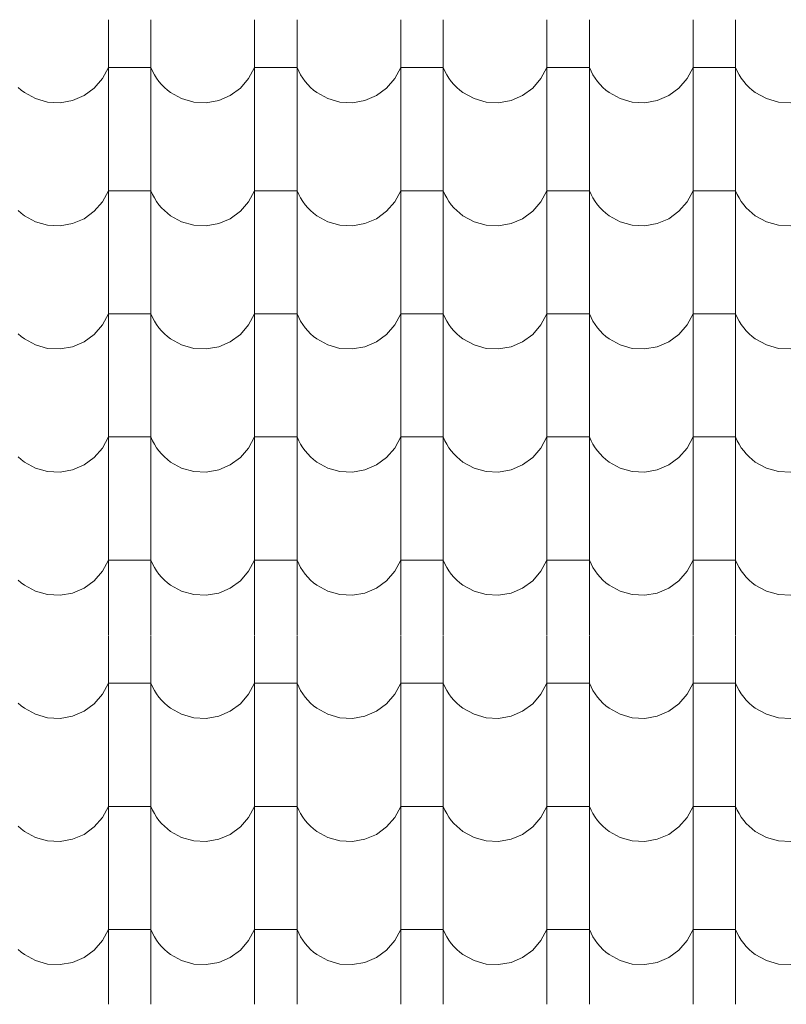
# Model space of a CAD drawing. Header units: millimetres. Extents: x -20699 to 32021, y -4298 to 11971.
# Tile 15 of 74: x -14334 to -13469, y 7717 to 8829. Entities that reach past the tile are written whole.
import ezdxf

# ---------------------------------------------------------------- set-up
doc = ezdxf.new("R2010")
doc.units = ezdxf.units.MM
doc.header["$MEASUREMENT"] = 0
doc.layers.add('A-A_1_Bourané_Výplně - Povrchové', color=7, linetype='Continuous')
doc.layers.add('A-A_1_Konstrukce - střechy a skořepiny', color=7, linetype='Continuous')

# ---------------------------------------------------------------- blocks, each defined once
blk = doc.blocks.new('*X1', base_point=(-21954.7, -8431.5))
at = {"layer": 'A-A_1_Bourané_Výplně - Povrchové', "color": 251, "linetype": 'Continuous', "lineweight": 20, "true_color": 0x6a6a6a}
for p, q in [((-14233.9, 8828.5), (-14233.9, 8690)), ((-14185.9, 8828.5), (-14185.9, 8690)), ((-14068.9, 8828.5), (-14068.9, 8690)), ((-14020.9, 8828.5), (-14020.9, 8690)), ((-13903.9, 8828.5), (-13903.9, 8690)), ((-13855.9, 8828.5), (-13855.9, 8690)), ((-13738.9, 8828.5), (-13738.9, 8690)), ((-13690.9, 8828.5), (-13690.9, 8690)), ((-13573.9, 8828.5), (-13573.9, 8690)), ((-13525.9, 8828.5), (-13525.9, 8690)), ((-14240.6, 8762), (-14233.9, 8774.5)), ((-14209.9, 8774.5), (-14233.9, 8774.5)), ((-14185.9, 8774.5), (-14209.9, 8774.5)), ((-14185.9, 8774.5), (-14184, 8770.3)), ((-14184, 8770.3), (-14181.9, 8766.3)), ((-14075.6, 8762), (-14068.9, 8774.5)), ((-14044.9, 8774.5), (-14068.9, 8774.5)), ((-14020.9, 8774.5), (-14044.9, 8774.5)), ((-14020.9, 8774.5), (-14019, 8770.3)), ((-14019, 8770.3), (-14016.9, 8766.3)), ((-13910.6, 8762), (-13903.9, 8774.5)), ((-13879.9, 8774.5), (-13903.9, 8774.5)), ((-13855.9, 8774.5), (-13879.9, 8774.5)), ((-13855.9, 8774.5), (-13854, 8770.3)), ((-13854, 8770.3), (-13851.9, 8766.3)), ((-13745.6, 8762), (-13738.9, 8774.5)), ((-13714.9, 8774.5), (-13738.9, 8774.5)), ((-13690.9, 8774.5), (-13714.9, 8774.5)), ((-13690.9, 8774.5), (-13689, 8770.3)), ((-13689, 8770.3), (-13686.9, 8766.3)), ((-13580.6, 8762), (-13573.9, 8774.5)), ((-13549.9, 8774.5), (-13573.9, 8774.5)), ((-13525.9, 8774.5), (-13549.9, 8774.5)), ((-13525.9, 8774.5), (-13524, 8770.3)), ((-13524, 8770.3), (-13521.9, 8766.3)), ((-14249.9, 8751.2), (-14240.6, 8762)), ((-14181.9, 8766.3), (-14179.5, 8762.4)), ((-14179.5, 8762.4), (-14176.8, 8758.7)), ((-14176.8, 8758.7), (-14173.9, 8755.3)), ((-14084.9, 8751.2), (-14075.6, 8762)), ((-14016.9, 8766.3), (-14014.5, 8762.4)), ((-14014.5, 8762.4), (-14011.8, 8758.7)), ((-14011.8, 8758.7), (-14008.9, 8755.3)), ((-13919.9, 8751.2), (-13910.6, 8762)), ((-13851.9, 8766.3), (-13849.5, 8762.4)), ((-13849.5, 8762.4), (-13846.8, 8758.7)), ((-13846.8, 8758.7), (-13843.9, 8755.3)), ((-13754.9, 8751.2), (-13745.6, 8762)), ((-13686.9, 8766.3), (-13684.5, 8762.4)), ((-13684.5, 8762.4), (-13681.8, 8758.7)), ((-13681.8, 8758.7), (-13678.9, 8755.3)), ((-13589.9, 8751.2), (-13580.6, 8762)), ((-13521.9, 8766.3), (-13519.5, 8762.4)), ((-13519.5, 8762.4), (-13516.8, 8758.7)), ((-13516.8, 8758.7), (-13513.9, 8755.3)), ((-14335.7, 8752), (-14332.3, 8749)), ((-14332.3, 8749), (-14328.7, 8746.2)), ((-14261.4, 8742.9), (-14249.9, 8751.2)), ((-14173.9, 8755.3), (-14170.7, 8752)), ((-14170.7, 8752), (-14167.3, 8749)), ((-14167.3, 8749), (-14163.7, 8746.2)), ((-14096.4, 8742.9), (-14084.9, 8751.2)), ((-14008.9, 8755.3), (-14005.7, 8752)), ((-14005.7, 8752), (-14002.3, 8749)), ((-14002.3, 8749), (-13998.7, 8746.2)), ((-13931.4, 8742.9), (-13919.9, 8751.2)), ((-13843.9, 8755.3), (-13840.7, 8752)), ((-13840.7, 8752), (-13837.3, 8749)), ((-13837.3, 8749), (-13833.7, 8746.2)), ((-13766.4, 8742.9), (-13754.9, 8751.2)), ((-13678.9, 8755.3), (-13675.7, 8752)), ((-13675.7, 8752), (-13672.3, 8749)), ((-13672.3, 8749), (-13668.7, 8746.2)), ((-13601.4, 8742.9), (-13589.9, 8751.2)), ((-13513.9, 8755.3), (-13510.7, 8752)), ((-13510.7, 8752), (-13507.3, 8749)), ((-13507.3, 8749), (-13503.7, 8746.2)), ((-14328.7, 8746.2), (-14316.2, 8739.4)), ((-14316.2, 8739.4), (-14302.6, 8735.5)), ((-14288.4, 8734.8), (-14274.4, 8737.3)), ((-14274.4, 8737.3), (-14261.4, 8742.9)), ((-14163.7, 8746.2), (-14151.2, 8739.4)), ((-14151.2, 8739.4), (-14137.6, 8735.5)), ((-14123.4, 8734.8), (-14109.4, 8737.3)), ((-14109.4, 8737.3), (-14096.4, 8742.9)), ((-13998.7, 8746.2), (-13986.2, 8739.4)), ((-13986.2, 8739.4), (-13972.6, 8735.5)), ((-13958.4, 8734.8), (-13944.4, 8737.3)), ((-13944.4, 8737.3), (-13931.4, 8742.9)), ((-13833.7, 8746.2), (-13821.2, 8739.4)), ((-13821.2, 8739.4), (-13807.6, 8735.5)), ((-13793.4, 8734.8), (-13779.4, 8737.3)), ((-13779.4, 8737.3), (-13766.4, 8742.9)), ((-13668.7, 8746.2), (-13656.2, 8739.4)), ((-13656.2, 8739.4), (-13642.6, 8735.5)), ((-13628.4, 8734.8), (-13614.4, 8737.3)), ((-13614.4, 8737.3), (-13601.4, 8742.9)), ((-13503.7, 8746.2), (-13491.2, 8739.4)), ((-13491.2, 8739.4), (-13477.6, 8735.5)), ((-14302.6, 8735.5), (-14288.4, 8734.8)), ((-14137.6, 8735.5), (-14123.4, 8734.8)), ((-13972.6, 8735.5), (-13958.4, 8734.8)), ((-13807.6, 8735.5), (-13793.4, 8734.8)), ((-13642.6, 8735.5), (-13628.4, 8734.8)), ((-13477.6, 8735.5), (-13463.4, 8734.8)), ((-14233.9, 8689.5), (-14233.9, 8551)), ((-14185.9, 8689.5), (-14185.9, 8551)), ((-14068.9, 8689.5), (-14068.9, 8551)), ((-14020.9, 8689.5), (-14020.9, 8551)), ((-13903.9, 8689.5), (-13903.9, 8551)), ((-13855.9, 8689.5), (-13855.9, 8551)), ((-13738.9, 8689.5), (-13738.9, 8551)), ((-13690.9, 8689.5), (-13690.9, 8551)), ((-13573.9, 8689.5), (-13573.9, 8551)), ((-13525.9, 8689.5), (-13525.9, 8551)), ((-14240.6, 8623), (-14233.9, 8635.5)), ((-14209.9, 8635.5), (-14233.9, 8635.5)), ((-14185.9, 8635.5), (-14209.9, 8635.5)), ((-14185.9, 8635.5), (-14184, 8631.3)), ((-14184, 8631.3), (-14181.9, 8627.3)), ((-14181.9, 8627.3), (-14179.5, 8623.4)), ((-14075.6, 8623), (-14068.9, 8635.5)), ((-14044.9, 8635.5), (-14068.9, 8635.5)), ((-14020.9, 8635.5), (-14044.9, 8635.5)), ((-14020.9, 8635.5), (-14019, 8631.3)), ((-14019, 8631.3), (-14016.9, 8627.3)), ((-14016.9, 8627.3), (-14014.5, 8623.4)), ((-13910.6, 8623), (-13903.9, 8635.5)), ((-13879.9, 8635.5), (-13903.9, 8635.5)), ((-13855.9, 8635.5), (-13879.9, 8635.5)), ((-13855.9, 8635.5), (-13854, 8631.3)), ((-13854, 8631.3), (-13851.9, 8627.3)), ((-13851.9, 8627.3), (-13849.5, 8623.4)), ((-13745.6, 8623), (-13738.9, 8635.5)), ((-13714.9, 8635.5), (-13738.9, 8635.5)), ((-13690.9, 8635.5), (-13714.9, 8635.5)), ((-13690.9, 8635.5), (-13689, 8631.3)), ((-13689, 8631.3), (-13686.9, 8627.3)), ((-13686.9, 8627.3), (-13684.5, 8623.4)), ((-13580.6, 8623), (-13573.9, 8635.5)), ((-13549.9, 8635.5), (-13573.9, 8635.5)), ((-13525.9, 8635.5), (-13549.9, 8635.5)), ((-13525.9, 8635.5), (-13524, 8631.3)), ((-13524, 8631.3), (-13521.9, 8627.3)), ((-13521.9, 8627.3), (-13519.5, 8623.4)), ((-14249.9, 8612.2), (-14240.6, 8623)), ((-14179.5, 8623.4), (-14176.8, 8619.7)), ((-14176.8, 8619.7), (-14173.9, 8616.3)), ((-14173.9, 8616.3), (-14170.7, 8613)), ((-14084.9, 8612.2), (-14075.6, 8623)), ((-14014.5, 8623.4), (-14011.8, 8619.7)), ((-14011.8, 8619.7), (-14008.9, 8616.3)), ((-14008.9, 8616.3), (-14005.7, 8613)), ((-13919.9, 8612.2), (-13910.6, 8623)), ((-13849.5, 8623.4), (-13846.8, 8619.7)), ((-13846.8, 8619.7), (-13843.9, 8616.3)), ((-13843.9, 8616.3), (-13840.7, 8613)), ((-13754.9, 8612.2), (-13745.6, 8623)), ((-13684.5, 8623.4), (-13681.8, 8619.7)), ((-13681.8, 8619.7), (-13678.9, 8616.3)), ((-13678.9, 8616.3), (-13675.7, 8613)), ((-13589.9, 8612.2), (-13580.6, 8623)), ((-13519.5, 8623.4), (-13516.8, 8619.7)), ((-13516.8, 8619.7), (-13513.9, 8616.3)), ((-13513.9, 8616.3), (-13510.7, 8613)), ((-14335.7, 8613), (-14332.3, 8610)), ((-14332.3, 8610), (-14328.7, 8607.2)), ((-14328.7, 8607.2), (-14316.2, 8600.4)), ((-14274.4, 8598.3), (-14261.4, 8603.9)), ((-14261.4, 8603.9), (-14249.9, 8612.2)), ((-14170.7, 8613), (-14167.3, 8610)), ((-14167.3, 8610), (-14163.7, 8607.2)), ((-14163.7, 8607.2), (-14151.2, 8600.4)), ((-14109.4, 8598.3), (-14096.4, 8603.9)), ((-14096.4, 8603.9), (-14084.9, 8612.2)), ((-14005.7, 8613), (-14002.3, 8610)), ((-14002.3, 8610), (-13998.7, 8607.2)), ((-13998.7, 8607.2), (-13986.2, 8600.4)), ((-13944.4, 8598.3), (-13931.4, 8603.9)), ((-13931.4, 8603.9), (-13919.9, 8612.2)), ((-13840.7, 8613), (-13837.3, 8610)), ((-13837.3, 8610), (-13833.7, 8607.2)), ((-13833.7, 8607.2), (-13821.2, 8600.4)), ((-13779.4, 8598.3), (-13766.4, 8603.9)), ((-13766.4, 8603.9), (-13754.9, 8612.2)), ((-13675.7, 8613), (-13672.3, 8610)), ((-13672.3, 8610), (-13668.7, 8607.2)), ((-13668.7, 8607.2), (-13656.2, 8600.4)), ((-13614.4, 8598.3), (-13601.4, 8603.9)), ((-13601.4, 8603.9), (-13589.9, 8612.2)), ((-13510.7, 8613), (-13507.3, 8610)), ((-13507.3, 8610), (-13503.7, 8607.2)), ((-13503.7, 8607.2), (-13491.2, 8600.4)), ((-14316.2, 8600.4), (-14302.6, 8596.5)), ((-14302.6, 8596.5), (-14288.4, 8595.8)), ((-14288.4, 8595.8), (-14274.4, 8598.3)), ((-14151.2, 8600.4), (-14137.6, 8596.5)), ((-14137.6, 8596.5), (-14123.4, 8595.8)), ((-14123.4, 8595.8), (-14109.4, 8598.3)), ((-13986.2, 8600.4), (-13972.6, 8596.5)), ((-13972.6, 8596.5), (-13958.4, 8595.8)), ((-13958.4, 8595.8), (-13944.4, 8598.3)), ((-13821.2, 8600.4), (-13807.6, 8596.5)), ((-13807.6, 8596.5), (-13793.4, 8595.8)), ((-13793.4, 8595.8), (-13779.4, 8598.3)), ((-13656.2, 8600.4), (-13642.6, 8596.5)), ((-13642.6, 8596.5), (-13628.4, 8595.8)), ((-13628.4, 8595.8), (-13614.4, 8598.3)), ((-13491.2, 8600.4), (-13477.6, 8596.5)), ((-13477.6, 8596.5), (-13463.4, 8595.8)), ((-14233.9, 8550.5), (-14233.9, 8412)), ((-14185.9, 8550.5), (-14185.9, 8412)), ((-14068.9, 8550.5), (-14068.9, 8412)), ((-14020.9, 8550.5), (-14020.9, 8412)), ((-13903.9, 8550.5), (-13903.9, 8412)), ((-13855.9, 8550.5), (-13855.9, 8412)), ((-13738.9, 8550.5), (-13738.9, 8412)), ((-13690.9, 8550.5), (-13690.9, 8412)), ((-13573.9, 8550.5), (-13573.9, 8412)), ((-13525.9, 8550.5), (-13525.9, 8412)), ((-14240.6, 8484), (-14233.9, 8496.5)), ((-14209.9, 8496.5), (-14233.9, 8496.5)), ((-14185.9, 8496.5), (-14209.9, 8496.5)), ((-14185.9, 8496.5), (-14184, 8492.3)), ((-14184, 8492.3), (-14181.9, 8488.3)), ((-14075.6, 8484), (-14068.9, 8496.5)), ((-14044.9, 8496.5), (-14068.9, 8496.5)), ((-14020.9, 8496.5), (-14044.9, 8496.5)), ((-14020.9, 8496.5), (-14019, 8492.3)), ((-14019, 8492.3), (-14016.9, 8488.3)), ((-13910.6, 8484), (-13903.9, 8496.5)), ((-13879.9, 8496.5), (-13903.9, 8496.5)), ((-13855.9, 8496.5), (-13879.9, 8496.5)), ((-13855.9, 8496.5), (-13854, 8492.3)), ((-13854, 8492.3), (-13851.9, 8488.3)), ((-13745.6, 8484), (-13738.9, 8496.5)), ((-13714.9, 8496.5), (-13738.9, 8496.5)), ((-13690.9, 8496.5), (-13714.9, 8496.5)), ((-13690.9, 8496.5), (-13689, 8492.3)), ((-13689, 8492.3), (-13686.9, 8488.3)), ((-13580.6, 8484), (-13573.9, 8496.5)), ((-13549.9, 8496.5), (-13573.9, 8496.5)), ((-13525.9, 8496.5), (-13549.9, 8496.5)), ((-13525.9, 8496.5), (-13524, 8492.3)), ((-13524, 8492.3), (-13521.9, 8488.3)), ((-14249.9, 8473.2), (-14240.6, 8484)), ((-14181.9, 8488.3), (-14179.5, 8484.4)), ((-14179.5, 8484.4), (-14176.8, 8480.7)), ((-14084.9, 8473.2), (-14075.6, 8484)), ((-14016.9, 8488.3), (-14014.5, 8484.4)), ((-14014.5, 8484.4), (-14011.8, 8480.7)), ((-13919.9, 8473.2), (-13910.6, 8484)), ((-13851.9, 8488.3), (-13849.5, 8484.4)), ((-13849.5, 8484.4), (-13846.8, 8480.7)), ((-13754.9, 8473.2), (-13745.6, 8484)), ((-13686.9, 8488.3), (-13684.5, 8484.4)), ((-13684.5, 8484.4), (-13681.8, 8480.7)), ((-13589.9, 8473.2), (-13580.6, 8484)), ((-13521.9, 8488.3), (-13519.5, 8484.4)), ((-13519.5, 8484.4), (-13516.8, 8480.7)), ((-14335.7, 8474), (-14332.3, 8471)), ((-14332.3, 8471), (-14328.7, 8468.2)), ((-14261.4, 8464.9), (-14249.9, 8473.2)), ((-14176.8, 8480.7), (-14173.9, 8477.3)), ((-14173.9, 8477.3), (-14170.7, 8474)), ((-14170.7, 8474), (-14167.3, 8471)), ((-14167.3, 8471), (-14163.7, 8468.2)), ((-14096.4, 8464.9), (-14084.9, 8473.2)), ((-14011.8, 8480.7), (-14008.9, 8477.3)), ((-14008.9, 8477.3), (-14005.7, 8474)), ((-14005.7, 8474), (-14002.3, 8471)), ((-14002.3, 8471), (-13998.7, 8468.2)), ((-13931.4, 8464.9), (-13919.9, 8473.2)), ((-13846.8, 8480.7), (-13843.9, 8477.3)), ((-13843.9, 8477.3), (-13840.7, 8474)), ((-13840.7, 8474), (-13837.3, 8471)), ((-13837.3, 8471), (-13833.7, 8468.2)), ((-13766.4, 8464.9), (-13754.9, 8473.2)), ((-13681.8, 8480.7), (-13678.9, 8477.3)), ((-13678.9, 8477.3), (-13675.7, 8474)), ((-13675.7, 8474), (-13672.3, 8471)), ((-13672.3, 8471), (-13668.7, 8468.2)), ((-13601.4, 8464.9), (-13589.9, 8473.2)), ((-13516.8, 8480.7), (-13513.9, 8477.3)), ((-13513.9, 8477.3), (-13510.7, 8474)), ((-13510.7, 8474), (-13507.3, 8471)), ((-13507.3, 8471), (-13503.7, 8468.2)), ((-14328.7, 8468.2), (-14316.2, 8461.4)), ((-14316.2, 8461.4), (-14302.6, 8457.5)), ((-14288.4, 8456.8), (-14274.4, 8459.3)), ((-14274.4, 8459.3), (-14261.4, 8464.9)), ((-14163.7, 8468.2), (-14151.2, 8461.4)), ((-14151.2, 8461.4), (-14137.6, 8457.5)), ((-14123.4, 8456.8), (-14109.4, 8459.3)), ((-14109.4, 8459.3), (-14096.4, 8464.9)), ((-13998.7, 8468.2), (-13986.2, 8461.4)), ((-13986.2, 8461.4), (-13972.6, 8457.5)), ((-13958.4, 8456.8), (-13944.4, 8459.3)), ((-13944.4, 8459.3), (-13931.4, 8464.9)), ((-13833.7, 8468.2), (-13821.2, 8461.4)), ((-13821.2, 8461.4), (-13807.6, 8457.5)), ((-13793.4, 8456.8), (-13779.4, 8459.3)), ((-13779.4, 8459.3), (-13766.4, 8464.9)), ((-13668.7, 8468.2), (-13656.2, 8461.4)), ((-13656.2, 8461.4), (-13642.6, 8457.5)), ((-13628.4, 8456.8), (-13614.4, 8459.3)), ((-13614.4, 8459.3), (-13601.4, 8464.9)), ((-13503.7, 8468.2), (-13491.2, 8461.4)), ((-13491.2, 8461.4), (-13477.6, 8457.5)), ((-14302.6, 8457.5), (-14288.4, 8456.8)), ((-14137.6, 8457.5), (-14123.4, 8456.8)), ((-13972.6, 8457.5), (-13958.4, 8456.8)), ((-13807.6, 8457.5), (-13793.4, 8456.8)), ((-13642.6, 8457.5), (-13628.4, 8456.8)), ((-13477.6, 8457.5), (-13463.4, 8456.8)), ((-14233.9, 8411.5), (-14233.9, 8273)), ((-14185.9, 8411.5), (-14185.9, 8273)), ((-14068.9, 8411.5), (-14068.9, 8273)), ((-14020.9, 8411.5), (-14020.9, 8273)), ((-13903.9, 8411.5), (-13903.9, 8273)), ((-13855.9, 8411.5), (-13855.9, 8273)), ((-13738.9, 8411.5), (-13738.9, 8273)), ((-13690.9, 8411.5), (-13690.9, 8273)), ((-13573.9, 8411.5), (-13573.9, 8273)), ((-13525.9, 8411.5), (-13525.9, 8273)), ((-14240.6, 8345), (-14233.9, 8357.5)), ((-14209.9, 8357.5), (-14233.9, 8357.5)), ((-14185.9, 8357.5), (-14209.9, 8357.5)), ((-14185.9, 8357.5), (-14184, 8353.3)), ((-14184, 8353.3), (-14181.9, 8349.3)), ((-14181.9, 8349.3), (-14179.5, 8345.4)), ((-14075.6, 8345), (-14068.9, 8357.5)), ((-14044.9, 8357.5), (-14068.9, 8357.5)), ((-14020.9, 8357.5), (-14044.9, 8357.5)), ((-14020.9, 8357.5), (-14019, 8353.3)), ((-14019, 8353.3), (-14016.9, 8349.3)), ((-14016.9, 8349.3), (-14014.5, 8345.4)), ((-13910.6, 8345), (-13903.9, 8357.5)), ((-13879.9, 8357.5), (-13903.9, 8357.5)), ((-13855.9, 8357.5), (-13879.9, 8357.5)), ((-13855.9, 8357.5), (-13854, 8353.3)), ((-13854, 8353.3), (-13851.9, 8349.3)), ((-13851.9, 8349.3), (-13849.5, 8345.4)), ((-13745.6, 8345), (-13738.9, 8357.5)), ((-13714.9, 8357.5), (-13738.9, 8357.5)), ((-13690.9, 8357.5), (-13714.9, 8357.5)), ((-13690.9, 8357.5), (-13689, 8353.3)), ((-13689, 8353.3), (-13686.9, 8349.3)), ((-13686.9, 8349.3), (-13684.5, 8345.4)), ((-13580.6, 8345), (-13573.9, 8357.5)), ((-13549.9, 8357.5), (-13573.9, 8357.5)), ((-13525.9, 8357.5), (-13549.9, 8357.5)), ((-13525.9, 8357.5), (-13524, 8353.3)), ((-13524, 8353.3), (-13521.9, 8349.3)), ((-13521.9, 8349.3), (-13519.5, 8345.4)), ((-14249.9, 8334.2), (-14240.6, 8345)), ((-14179.5, 8345.4), (-14176.8, 8341.7)), ((-14176.8, 8341.7), (-14173.9, 8338.3)), ((-14173.9, 8338.3), (-14170.7, 8335)), ((-14084.9, 8334.2), (-14075.6, 8345)), ((-14014.5, 8345.4), (-14011.8, 8341.7)), ((-14011.8, 8341.7), (-14008.9, 8338.3)), ((-14008.9, 8338.3), (-14005.7, 8335)), ((-13919.9, 8334.2), (-13910.6, 8345)), ((-13849.5, 8345.4), (-13846.8, 8341.7)), ((-13846.8, 8341.7), (-13843.9, 8338.3)), ((-13843.9, 8338.3), (-13840.7, 8335)), ((-13754.9, 8334.2), (-13745.6, 8345)), ((-13684.5, 8345.4), (-13681.8, 8341.7)), ((-13681.8, 8341.7), (-13678.9, 8338.3)), ((-13678.9, 8338.3), (-13675.7, 8335)), ((-13589.9, 8334.2), (-13580.6, 8345)), ((-13519.5, 8345.4), (-13516.8, 8341.7)), ((-13516.8, 8341.7), (-13513.9, 8338.3)), ((-13513.9, 8338.3), (-13510.7, 8335)), ((-14335.7, 8335), (-14332.3, 8332)), ((-14332.3, 8332), (-14328.7, 8329.2)), ((-14328.7, 8329.2), (-14316.2, 8322.4)), ((-14274.4, 8320.3), (-14261.4, 8325.9)), ((-14261.4, 8325.9), (-14249.9, 8334.2)), ((-14170.7, 8335), (-14167.3, 8332)), ((-14167.3, 8332), (-14163.7, 8329.2)), ((-14163.7, 8329.2), (-14151.2, 8322.4)), ((-14109.4, 8320.3), (-14096.4, 8325.9)), ((-14096.4, 8325.9), (-14084.9, 8334.2)), ((-14005.7, 8335), (-14002.3, 8332)), ((-14002.3, 8332), (-13998.7, 8329.2)), ((-13998.7, 8329.2), (-13986.2, 8322.4)), ((-13944.4, 8320.3), (-13931.4, 8325.9)), ((-13931.4, 8325.9), (-13919.9, 8334.2)), ((-13840.7, 8335), (-13837.3, 8332)), ((-13837.3, 8332), (-13833.7, 8329.2)), ((-13833.7, 8329.2), (-13821.2, 8322.4)), ((-13779.4, 8320.3), (-13766.4, 8325.9)), ((-13766.4, 8325.9), (-13754.9, 8334.2)), ((-13675.7, 8335), (-13672.3, 8332)), ((-13672.3, 8332), (-13668.7, 8329.2)), ((-13668.7, 8329.2), (-13656.2, 8322.4)), ((-13614.4, 8320.3), (-13601.4, 8325.9)), ((-13601.4, 8325.9), (-13589.9, 8334.2)), ((-13510.7, 8335), (-13507.3, 8332)), ((-13507.3, 8332), (-13503.7, 8329.2)), ((-13503.7, 8329.2), (-13491.2, 8322.4)), ((-14316.2, 8322.4), (-14302.6, 8318.5)), ((-14302.6, 8318.5), (-14288.4, 8317.8)), ((-14288.4, 8317.8), (-14274.4, 8320.3)), ((-14151.2, 8322.4), (-14137.6, 8318.5)), ((-14137.6, 8318.5), (-14123.4, 8317.8)), ((-14123.4, 8317.8), (-14109.4, 8320.3)), ((-13986.2, 8322.4), (-13972.6, 8318.5)), ((-13972.6, 8318.5), (-13958.4, 8317.8)), ((-13958.4, 8317.8), (-13944.4, 8320.3)), ((-13821.2, 8322.4), (-13807.6, 8318.5)), ((-13807.6, 8318.5), (-13793.4, 8317.8)), ((-13793.4, 8317.8), (-13779.4, 8320.3)), ((-13656.2, 8322.4), (-13642.6, 8318.5)), ((-13642.6, 8318.5), (-13628.4, 8317.8)), ((-13628.4, 8317.8), (-13614.4, 8320.3)), ((-13491.2, 8322.4), (-13477.6, 8318.5)), ((-13477.6, 8318.5), (-13463.4, 8317.8)), ((-14233.9, 8272.5), (-14233.9, 8134)), ((-14185.9, 8272.5), (-14185.9, 8134)), ((-14068.9, 8272.5), (-14068.9, 8134)), ((-14020.9, 8272.5), (-14020.9, 8134)), ((-13903.9, 8272.5), (-13903.9, 8134)), ((-13855.9, 8272.5), (-13855.9, 8134)), ((-13738.9, 8272.5), (-13738.9, 8134)), ((-13690.9, 8272.5), (-13690.9, 8134)), ((-13573.9, 8272.5), (-13573.9, 8134)), ((-13525.9, 8272.5), (-13525.9, 8134)), ((-14240.6, 8206), (-14233.9, 8218.5)), ((-14209.9, 8218.5), (-14233.9, 8218.5)), ((-14185.9, 8218.5), (-14209.9, 8218.5)), ((-14185.9, 8218.5), (-14184, 8214.3)), ((-14184, 8214.3), (-14181.9, 8210.3)), ((-14075.6, 8206), (-14068.9, 8218.5)), ((-14044.9, 8218.5), (-14068.9, 8218.5)), ((-14020.9, 8218.5), (-14044.9, 8218.5)), ((-14020.9, 8218.5), (-14019, 8214.3)), ((-14019, 8214.3), (-14016.9, 8210.3)), ((-13910.6, 8206), (-13903.9, 8218.5)), ((-13879.9, 8218.5), (-13903.9, 8218.5)), ((-13855.9, 8218.5), (-13879.9, 8218.5)), ((-13855.9, 8218.5), (-13854, 8214.3)), ((-13854, 8214.3), (-13851.9, 8210.3)), ((-13745.6, 8206), (-13738.9, 8218.5)), ((-13714.9, 8218.5), (-13738.9, 8218.5)), ((-13690.9, 8218.5), (-13714.9, 8218.5)), ((-13690.9, 8218.5), (-13689, 8214.3)), ((-13689, 8214.3), (-13686.9, 8210.3)), ((-13580.6, 8206), (-13573.9, 8218.5)), ((-13549.9, 8218.5), (-13573.9, 8218.5)), ((-13525.9, 8218.5), (-13549.9, 8218.5)), ((-13525.9, 8218.5), (-13524, 8214.3)), ((-13524, 8214.3), (-13521.9, 8210.3)), ((-14249.9, 8195.2), (-14240.6, 8206)), ((-14181.9, 8210.3), (-14179.5, 8206.4)), ((-14179.5, 8206.4), (-14176.8, 8202.7)), ((-14084.9, 8195.2), (-14075.6, 8206)), ((-14016.9, 8210.3), (-14014.5, 8206.4)), ((-14014.5, 8206.4), (-14011.8, 8202.7)), ((-13919.9, 8195.2), (-13910.6, 8206)), ((-13851.9, 8210.3), (-13849.5, 8206.4)), ((-13849.5, 8206.4), (-13846.8, 8202.7)), ((-13754.9, 8195.2), (-13745.6, 8206)), ((-13686.9, 8210.3), (-13684.5, 8206.4)), ((-13684.5, 8206.4), (-13681.8, 8202.7)), ((-13589.9, 8195.2), (-13580.6, 8206)), ((-13521.9, 8210.3), (-13519.5, 8206.4)), ((-13519.5, 8206.4), (-13516.8, 8202.7)), ((-14335.7, 8196), (-14332.3, 8193)), ((-14332.3, 8193), (-14328.7, 8190.2)), ((-14261.4, 8186.9), (-14249.9, 8195.2)), ((-14176.8, 8202.7), (-14173.9, 8199.3)), ((-14173.9, 8199.3), (-14170.7, 8196)), ((-14170.7, 8196), (-14167.3, 8193)), ((-14167.3, 8193), (-14163.7, 8190.2)), ((-14096.4, 8186.9), (-14084.9, 8195.2)), ((-14011.8, 8202.7), (-14008.9, 8199.3)), ((-14008.9, 8199.3), (-14005.7, 8196)), ((-14005.7, 8196), (-14002.3, 8193)), ((-14002.3, 8193), (-13998.7, 8190.2)), ((-13931.4, 8186.9), (-13919.9, 8195.2)), ((-13846.8, 8202.7), (-13843.9, 8199.3)), ((-13843.9, 8199.3), (-13840.7, 8196)), ((-13840.7, 8196), (-13837.3, 8193)), ((-13837.3, 8193), (-13833.7, 8190.2)), ((-13766.4, 8186.9), (-13754.9, 8195.2)), ((-13681.8, 8202.7), (-13678.9, 8199.3)), ((-13678.9, 8199.3), (-13675.7, 8196)), ((-13675.7, 8196), (-13672.3, 8193)), ((-13672.3, 8193), (-13668.7, 8190.2)), ((-13601.4, 8186.9), (-13589.9, 8195.2)), ((-13516.8, 8202.7), (-13513.9, 8199.3)), ((-13513.9, 8199.3), (-13510.7, 8196)), ((-13510.7, 8196), (-13507.3, 8193)), ((-13507.3, 8193), (-13503.7, 8190.2)), ((-14328.7, 8190.2), (-14316.2, 8183.4)), ((-14316.2, 8183.4), (-14302.6, 8179.5)), ((-14288.4, 8178.8), (-14274.4, 8181.3)), ((-14274.4, 8181.3), (-14261.4, 8186.9)), ((-14163.7, 8190.2), (-14151.2, 8183.4)), ((-14151.2, 8183.4), (-14137.6, 8179.5)), ((-14123.4, 8178.8), (-14109.4, 8181.3)), ((-14109.4, 8181.3), (-14096.4, 8186.9)), ((-13998.7, 8190.2), (-13986.2, 8183.4)), ((-13986.2, 8183.4), (-13972.6, 8179.5)), ((-13958.4, 8178.8), (-13944.4, 8181.3)), ((-13944.4, 8181.3), (-13931.4, 8186.9)), ((-13833.7, 8190.2), (-13821.2, 8183.4)), ((-13821.2, 8183.4), (-13807.6, 8179.5)), ((-13793.4, 8178.8), (-13779.4, 8181.3)), ((-13779.4, 8181.3), (-13766.4, 8186.9)), ((-13668.7, 8190.2), (-13656.2, 8183.4)), ((-13656.2, 8183.4), (-13642.6, 8179.5)), ((-13628.4, 8178.8), (-13614.4, 8181.3)), ((-13614.4, 8181.3), (-13601.4, 8186.9)), ((-13503.7, 8190.2), (-13491.2, 8183.4)), ((-13491.2, 8183.4), (-13477.6, 8179.5)), ((-14302.6, 8179.5), (-14288.4, 8178.8)), ((-14137.6, 8179.5), (-14123.4, 8178.8)), ((-13972.6, 8179.5), (-13958.4, 8178.8)), ((-13807.6, 8179.5), (-13793.4, 8178.8)), ((-13642.6, 8179.5), (-13628.4, 8178.8)), ((-13477.6, 8179.5), (-13463.4, 8178.8)), ((-14233.9, 8133.5), (-14233.9, 7995)), ((-14185.9, 8133.5), (-14185.9, 7995)), ((-14068.9, 8133.5), (-14068.9, 7995)), ((-14020.9, 8133.5), (-14020.9, 7995)), ((-13903.9, 8133.5), (-13903.9, 7995)), ((-13855.9, 8133.5), (-13855.9, 7995)), ((-13738.9, 8133.5), (-13738.9, 7995)), ((-13690.9, 8133.5), (-13690.9, 7995)), ((-13573.9, 8133.5), (-13573.9, 7995)), ((-13525.9, 8133.5), (-13525.9, 7995)), ((-14240.6, 8067), (-14233.9, 8079.5)), ((-14209.9, 8079.5), (-14233.9, 8079.5)), ((-14185.9, 8079.5), (-14209.9, 8079.5)), ((-14185.9, 8079.5), (-14184, 8075.3)), ((-14184, 8075.3), (-14181.9, 8071.3)), ((-14181.9, 8071.3), (-14179.5, 8067.4)), ((-14075.6, 8067), (-14068.9, 8079.5)), ((-14044.9, 8079.5), (-14068.9, 8079.5)), ((-14020.9, 8079.5), (-14044.9, 8079.5)), ((-14020.9, 8079.5), (-14019, 8075.3)), ((-14019, 8075.3), (-14016.9, 8071.3)), ((-14016.9, 8071.3), (-14014.5, 8067.4)), ((-13910.6, 8067), (-13903.9, 8079.5)), ((-13879.9, 8079.5), (-13903.9, 8079.5)), ((-13855.9, 8079.5), (-13879.9, 8079.5)), ((-13855.9, 8079.5), (-13854, 8075.3)), ((-13854, 8075.3), (-13851.9, 8071.3)), ((-13851.9, 8071.3), (-13849.5, 8067.4)), ((-13745.6, 8067), (-13738.9, 8079.5)), ((-13714.9, 8079.5), (-13738.9, 8079.5)), ((-13690.9, 8079.5), (-13714.9, 8079.5)), ((-13690.9, 8079.5), (-13689, 8075.3)), ((-13689, 8075.3), (-13686.9, 8071.3)), ((-13686.9, 8071.3), (-13684.5, 8067.4)), ((-13580.6, 8067), (-13573.9, 8079.5)), ((-13549.9, 8079.5), (-13573.9, 8079.5)), ((-13525.9, 8079.5), (-13549.9, 8079.5)), ((-13525.9, 8079.5), (-13524, 8075.3)), ((-13524, 8075.3), (-13521.9, 8071.3)), ((-13521.9, 8071.3), (-13519.5, 8067.4)), ((-14249.9, 8056.2), (-14240.6, 8067)), ((-14179.5, 8067.4), (-14176.8, 8063.7)), ((-14176.8, 8063.7), (-14173.9, 8060.3)), ((-14173.9, 8060.3), (-14170.7, 8057)), ((-14084.9, 8056.2), (-14075.6, 8067)), ((-14014.5, 8067.4), (-14011.8, 8063.7)), ((-14011.8, 8063.7), (-14008.9, 8060.3)), ((-14008.9, 8060.3), (-14005.7, 8057)), ((-13919.9, 8056.2), (-13910.6, 8067)), ((-13849.5, 8067.4), (-13846.8, 8063.7)), ((-13846.8, 8063.7), (-13843.9, 8060.3)), ((-13843.9, 8060.3), (-13840.7, 8057)), ((-13754.9, 8056.2), (-13745.6, 8067)), ((-13684.5, 8067.4), (-13681.8, 8063.7)), ((-13681.8, 8063.7), (-13678.9, 8060.3)), ((-13678.9, 8060.3), (-13675.7, 8057)), ((-13589.9, 8056.2), (-13580.6, 8067)), ((-13519.5, 8067.4), (-13516.8, 8063.7)), ((-13516.8, 8063.7), (-13513.9, 8060.3)), ((-13513.9, 8060.3), (-13510.7, 8057)), ((-14335.7, 8057), (-14332.3, 8054)), ((-14332.3, 8054), (-14328.7, 8051.2)), ((-14328.7, 8051.2), (-14316.2, 8044.4)), ((-14274.4, 8042.3), (-14261.4, 8047.9)), ((-14261.4, 8047.9), (-14249.9, 8056.2)), ((-14170.7, 8057), (-14167.3, 8054)), ((-14167.3, 8054), (-14163.7, 8051.2)), ((-14163.7, 8051.2), (-14151.2, 8044.4)), ((-14109.4, 8042.3), (-14096.4, 8047.9)), ((-14096.4, 8047.9), (-14084.9, 8056.2)), ((-14005.7, 8057), (-14002.3, 8054)), ((-14002.3, 8054), (-13998.7, 8051.2)), ((-13998.7, 8051.2), (-13986.2, 8044.4)), ((-13944.4, 8042.3), (-13931.4, 8047.9)), ((-13931.4, 8047.9), (-13919.9, 8056.2)), ((-13840.7, 8057), (-13837.3, 8054)), ((-13837.3, 8054), (-13833.7, 8051.2)), ((-13833.7, 8051.2), (-13821.2, 8044.4)), ((-13779.4, 8042.3), (-13766.4, 8047.9)), ((-13766.4, 8047.9), (-13754.9, 8056.2)), ((-13675.7, 8057), (-13672.3, 8054)), ((-13672.3, 8054), (-13668.7, 8051.2)), ((-13668.7, 8051.2), (-13656.2, 8044.4)), ((-13614.4, 8042.3), (-13601.4, 8047.9)), ((-13601.4, 8047.9), (-13589.9, 8056.2)), ((-13510.7, 8057), (-13507.3, 8054)), ((-13507.3, 8054), (-13503.7, 8051.2)), ((-13503.7, 8051.2), (-13491.2, 8044.4)), ((-14316.2, 8044.4), (-14302.6, 8040.5)), ((-14302.6, 8040.5), (-14288.4, 8039.8)), ((-14288.4, 8039.8), (-14274.4, 8042.3)), ((-14151.2, 8044.4), (-14137.6, 8040.5)), ((-14137.6, 8040.5), (-14123.4, 8039.8)), ((-14123.4, 8039.8), (-14109.4, 8042.3)), ((-13986.2, 8044.4), (-13972.6, 8040.5)), ((-13972.6, 8040.5), (-13958.4, 8039.8)), ((-13958.4, 8039.8), (-13944.4, 8042.3)), ((-13821.2, 8044.4), (-13807.6, 8040.5)), ((-13807.6, 8040.5), (-13793.4, 8039.8)), ((-13793.4, 8039.8), (-13779.4, 8042.3)), ((-13656.2, 8044.4), (-13642.6, 8040.5)), ((-13642.6, 8040.5), (-13628.4, 8039.8)), ((-13628.4, 8039.8), (-13614.4, 8042.3)), ((-13491.2, 8044.4), (-13477.6, 8040.5)), ((-13477.6, 8040.5), (-13463.4, 8039.8)), ((-14233.9, 7994.5), (-14233.9, 7856)), ((-14185.9, 7994.5), (-14185.9, 7856)), ((-14068.9, 7994.5), (-14068.9, 7856)), ((-14020.9, 7994.5), (-14020.9, 7856)), ((-13903.9, 7994.5), (-13903.9, 7856)), ((-13855.9, 7994.5), (-13855.9, 7856)), ((-13738.9, 7994.5), (-13738.9, 7856)), ((-13690.9, 7994.5), (-13690.9, 7856)), ((-13573.9, 7994.5), (-13573.9, 7856)), ((-13525.9, 7994.5), (-13525.9, 7856)), ((-14240.6, 7928), (-14233.9, 7940.5)), ((-14209.9, 7940.5), (-14233.9, 7940.5)), ((-14185.9, 7940.5), (-14209.9, 7940.5)), ((-14185.9, 7940.5), (-14184, 7936.3)), ((-14184, 7936.3), (-14181.9, 7932.3)), ((-14075.6, 7928), (-14068.9, 7940.5)), ((-14044.9, 7940.5), (-14068.9, 7940.5)), ((-14020.9, 7940.5), (-14044.9, 7940.5)), ((-14020.9, 7940.5), (-14019, 7936.3)), ((-14019, 7936.3), (-14016.9, 7932.3)), ((-13910.6, 7928), (-13903.9, 7940.5)), ((-13879.9, 7940.5), (-13903.9, 7940.5)), ((-13855.9, 7940.5), (-13879.9, 7940.5)), ((-13855.9, 7940.5), (-13854, 7936.3)), ((-13854, 7936.3), (-13851.9, 7932.3)), ((-13745.6, 7928), (-13738.9, 7940.5)), ((-13714.9, 7940.5), (-13738.9, 7940.5)), ((-13690.9, 7940.5), (-13714.9, 7940.5)), ((-13690.9, 7940.5), (-13689, 7936.3)), ((-13689, 7936.3), (-13686.9, 7932.3)), ((-13580.6, 7928), (-13573.9, 7940.5)), ((-13549.9, 7940.5), (-13573.9, 7940.5)), ((-13525.9, 7940.5), (-13549.9, 7940.5)), ((-13525.9, 7940.5), (-13524, 7936.3)), ((-13524, 7936.3), (-13521.9, 7932.3)), ((-14249.9, 7917.2), (-14240.6, 7928)), ((-14181.9, 7932.3), (-14179.5, 7928.4)), ((-14179.5, 7928.4), (-14176.8, 7924.7)), ((-14084.9, 7917.2), (-14075.6, 7928)), ((-14016.9, 7932.3), (-14014.5, 7928.4)), ((-14014.5, 7928.4), (-14011.8, 7924.7)), ((-13919.9, 7917.2), (-13910.6, 7928)), ((-13851.9, 7932.3), (-13849.5, 7928.4)), ((-13849.5, 7928.4), (-13846.8, 7924.7)), ((-13754.9, 7917.2), (-13745.6, 7928)), ((-13686.9, 7932.3), (-13684.5, 7928.4)), ((-13684.5, 7928.4), (-13681.8, 7924.7)), ((-13589.9, 7917.2), (-13580.6, 7928)), ((-13521.9, 7932.3), (-13519.5, 7928.4)), ((-13519.5, 7928.4), (-13516.8, 7924.7)), ((-14335.7, 7918), (-14332.3, 7915)), ((-14332.3, 7915), (-14328.7, 7912.2)), ((-14261.4, 7908.9), (-14249.9, 7917.2)), ((-14176.8, 7924.7), (-14173.9, 7921.3)), ((-14173.9, 7921.3), (-14170.7, 7918)), ((-14170.7, 7918), (-14167.3, 7915)), ((-14167.3, 7915), (-14163.7, 7912.2)), ((-14096.4, 7908.9), (-14084.9, 7917.2)), ((-14011.8, 7924.7), (-14008.9, 7921.3)), ((-14008.9, 7921.3), (-14005.7, 7918)), ((-14005.7, 7918), (-14002.3, 7915)), ((-14002.3, 7915), (-13998.7, 7912.2)), ((-13931.4, 7908.9), (-13919.9, 7917.2)), ((-13846.8, 7924.7), (-13843.9, 7921.3)), ((-13843.9, 7921.3), (-13840.7, 7918)), ((-13840.7, 7918), (-13837.3, 7915)), ((-13837.3, 7915), (-13833.7, 7912.2)), ((-13766.4, 7908.9), (-13754.9, 7917.2)), ((-13681.8, 7924.7), (-13678.9, 7921.3)), ((-13678.9, 7921.3), (-13675.7, 7918)), ((-13675.7, 7918), (-13672.3, 7915)), ((-13672.3, 7915), (-13668.7, 7912.2)), ((-13601.4, 7908.9), (-13589.9, 7917.2)), ((-13516.8, 7924.7), (-13513.9, 7921.3)), ((-13513.9, 7921.3), (-13510.7, 7918)), ((-13510.7, 7918), (-13507.3, 7915)), ((-13507.3, 7915), (-13503.7, 7912.2)), ((-14328.7, 7912.2), (-14316.2, 7905.4)), ((-14316.2, 7905.4), (-14302.6, 7901.5)), ((-14288.4, 7900.8), (-14274.4, 7903.3)), ((-14274.4, 7903.3), (-14261.4, 7908.9)), ((-14163.7, 7912.2), (-14151.2, 7905.4)), ((-14151.2, 7905.4), (-14137.6, 7901.5)), ((-14123.4, 7900.8), (-14109.4, 7903.3)), ((-14109.4, 7903.3), (-14096.4, 7908.9)), ((-13998.7, 7912.2), (-13986.2, 7905.4)), ((-13986.2, 7905.4), (-13972.6, 7901.5)), ((-13958.4, 7900.8), (-13944.4, 7903.3)), ((-13944.4, 7903.3), (-13931.4, 7908.9)), ((-13833.7, 7912.2), (-13821.2, 7905.4)), ((-13821.2, 7905.4), (-13807.6, 7901.5)), ((-13793.4, 7900.8), (-13779.4, 7903.3)), ((-13779.4, 7903.3), (-13766.4, 7908.9)), ((-13668.7, 7912.2), (-13656.2, 7905.4)), ((-13656.2, 7905.4), (-13642.6, 7901.5)), ((-13628.4, 7900.8), (-13614.4, 7903.3)), ((-13614.4, 7903.3), (-13601.4, 7908.9)), ((-13503.7, 7912.2), (-13491.2, 7905.4)), ((-13491.2, 7905.4), (-13477.6, 7901.5)), ((-14302.6, 7901.5), (-14288.4, 7900.8)), ((-14137.6, 7901.5), (-14123.4, 7900.8)), ((-13972.6, 7901.5), (-13958.4, 7900.8)), ((-13807.6, 7901.5), (-13793.4, 7900.8)), ((-13642.6, 7901.5), (-13628.4, 7900.8)), ((-13477.6, 7901.5), (-13463.4, 7900.8)), ((-14233.9, 7855.5), (-14233.9, 7717)), ((-14185.9, 7855.5), (-14185.9, 7717)), ((-14068.9, 7855.5), (-14068.9, 7717)), ((-14020.9, 7855.5), (-14020.9, 7717)), ((-13903.9, 7855.5), (-13903.9, 7717)), ((-13855.9, 7855.5), (-13855.9, 7717)), ((-13738.9, 7855.5), (-13738.9, 7717)), ((-13690.9, 7855.5), (-13690.9, 7717)), ((-13573.9, 7855.5), (-13573.9, 7717)), ((-13525.9, 7855.5), (-13525.9, 7717)), ((-14240.6, 7789), (-14233.9, 7801.5)), ((-14209.9, 7801.5), (-14233.9, 7801.5)), ((-14185.9, 7801.5), (-14209.9, 7801.5)), ((-14185.9, 7801.5), (-14184, 7797.3)), ((-14184, 7797.3), (-14181.9, 7793.3)), ((-14181.9, 7793.3), (-14179.5, 7789.4)), ((-14075.6, 7789), (-14068.9, 7801.5)), ((-14044.9, 7801.5), (-14068.9, 7801.5)), ((-14020.9, 7801.5), (-14044.9, 7801.5)), ((-14020.9, 7801.5), (-14019, 7797.3)), ((-14019, 7797.3), (-14016.9, 7793.3)), ((-14016.9, 7793.3), (-14014.5, 7789.4)), ((-13910.6, 7789), (-13903.9, 7801.5)), ((-13879.9, 7801.5), (-13903.9, 7801.5)), ((-13855.9, 7801.5), (-13879.9, 7801.5)), ((-13855.9, 7801.5), (-13854, 7797.3)), ((-13854, 7797.3), (-13851.9, 7793.3)), ((-13851.9, 7793.3), (-13849.5, 7789.4)), ((-13745.6, 7789), (-13738.9, 7801.5)), ((-13714.9, 7801.5), (-13738.9, 7801.5)), ((-13690.9, 7801.5), (-13714.9, 7801.5)), ((-13690.9, 7801.5), (-13689, 7797.3)), ((-13689, 7797.3), (-13686.9, 7793.3)), ((-13686.9, 7793.3), (-13684.5, 7789.4)), ((-13580.6, 7789), (-13573.9, 7801.5)), ((-13549.9, 7801.5), (-13573.9, 7801.5)), ((-13525.9, 7801.5), (-13549.9, 7801.5)), ((-13525.9, 7801.5), (-13524, 7797.3)), ((-13524, 7797.3), (-13521.9, 7793.3)), ((-13521.9, 7793.3), (-13519.5, 7789.4)), ((-14249.9, 7778.2), (-14240.6, 7789)), ((-14179.5, 7789.4), (-14176.8, 7785.7)), ((-14176.8, 7785.7), (-14173.9, 7782.3)), ((-14173.9, 7782.3), (-14170.7, 7779)), ((-14084.9, 7778.2), (-14075.6, 7789)), ((-14014.5, 7789.4), (-14011.8, 7785.7)), ((-14011.8, 7785.7), (-14008.9, 7782.3)), ((-14008.9, 7782.3), (-14005.7, 7779)), ((-13919.9, 7778.2), (-13910.6, 7789)), ((-13849.5, 7789.4), (-13846.8, 7785.7)), ((-13846.8, 7785.7), (-13843.9, 7782.3)), ((-13843.9, 7782.3), (-13840.7, 7779)), ((-13754.9, 7778.2), (-13745.6, 7789)), ((-13684.5, 7789.4), (-13681.8, 7785.7)), ((-13681.8, 7785.7), (-13678.9, 7782.3)), ((-13678.9, 7782.3), (-13675.7, 7779)), ((-13589.9, 7778.2), (-13580.6, 7789)), ((-13519.5, 7789.4), (-13516.8, 7785.7)), ((-13516.8, 7785.7), (-13513.9, 7782.3)), ((-13513.9, 7782.3), (-13510.7, 7779)), ((-14335.7, 7779), (-14332.3, 7776)), ((-14332.3, 7776), (-14328.7, 7773.2)), ((-14328.7, 7773.2), (-14316.2, 7766.4)), ((-14274.4, 7764.3), (-14261.4, 7769.9)), ((-14261.4, 7769.9), (-14249.9, 7778.2)), ((-14170.7, 7779), (-14167.3, 7776)), ((-14167.3, 7776), (-14163.7, 7773.2)), ((-14163.7, 7773.2), (-14151.2, 7766.4)), ((-14109.4, 7764.3), (-14096.4, 7769.9)), ((-14096.4, 7769.9), (-14084.9, 7778.2)), ((-14005.7, 7779), (-14002.3, 7776)), ((-14002.3, 7776), (-13998.7, 7773.2)), ((-13998.7, 7773.2), (-13986.2, 7766.4)), ((-13944.4, 7764.3), (-13931.4, 7769.9)), ((-13931.4, 7769.9), (-13919.9, 7778.2)), ((-13840.7, 7779), (-13837.3, 7776)), ((-13837.3, 7776), (-13833.7, 7773.2)), ((-13833.7, 7773.2), (-13821.2, 7766.4)), ((-13779.4, 7764.3), (-13766.4, 7769.9)), ((-13766.4, 7769.9), (-13754.9, 7778.2)), ((-13675.7, 7779), (-13672.3, 7776)), ((-13672.3, 7776), (-13668.7, 7773.2)), ((-13668.7, 7773.2), (-13656.2, 7766.4)), ((-13614.4, 7764.3), (-13601.4, 7769.9)), ((-13601.4, 7769.9), (-13589.9, 7778.2)), ((-13510.7, 7779), (-13507.3, 7776)), ((-13507.3, 7776), (-13503.7, 7773.2)), ((-13503.7, 7773.2), (-13491.2, 7766.4)), ((-14316.2, 7766.4), (-14302.6, 7762.5)), ((-14302.6, 7762.5), (-14288.4, 7761.8)), ((-14288.4, 7761.8), (-14274.4, 7764.3)), ((-14151.2, 7766.4), (-14137.6, 7762.5)), ((-14137.6, 7762.5), (-14123.4, 7761.8)), ((-14123.4, 7761.8), (-14109.4, 7764.3)), ((-13986.2, 7766.4), (-13972.6, 7762.5)), ((-13972.6, 7762.5), (-13958.4, 7761.8)), ((-13958.4, 7761.8), (-13944.4, 7764.3)), ((-13821.2, 7766.4), (-13807.6, 7762.5)), ((-13807.6, 7762.5), (-13793.4, 7761.8)), ((-13793.4, 7761.8), (-13779.4, 7764.3)), ((-13656.2, 7766.4), (-13642.6, 7762.5)), ((-13642.6, 7762.5), (-13628.4, 7761.8)), ((-13628.4, 7761.8), (-13614.4, 7764.3)), ((-13491.2, 7766.4), (-13477.6, 7762.5)), ((-13477.6, 7762.5), (-13463.4, 7761.8))]:
    blk.add_line(p, q, dxfattribs=at)

msp = doc.modelspace()

# ---------------------------------------------------------------- block references
at = {"layer": 'A-A_1_Konstrukce - střechy a skořepiny', "color": 9, "linetype": 'Continuous', "lineweight": 13}
msp.add_blockref('*X1', (-21954.7, -8431.5), dxfattribs=at)

doc.saveas('drawing.dxf')
